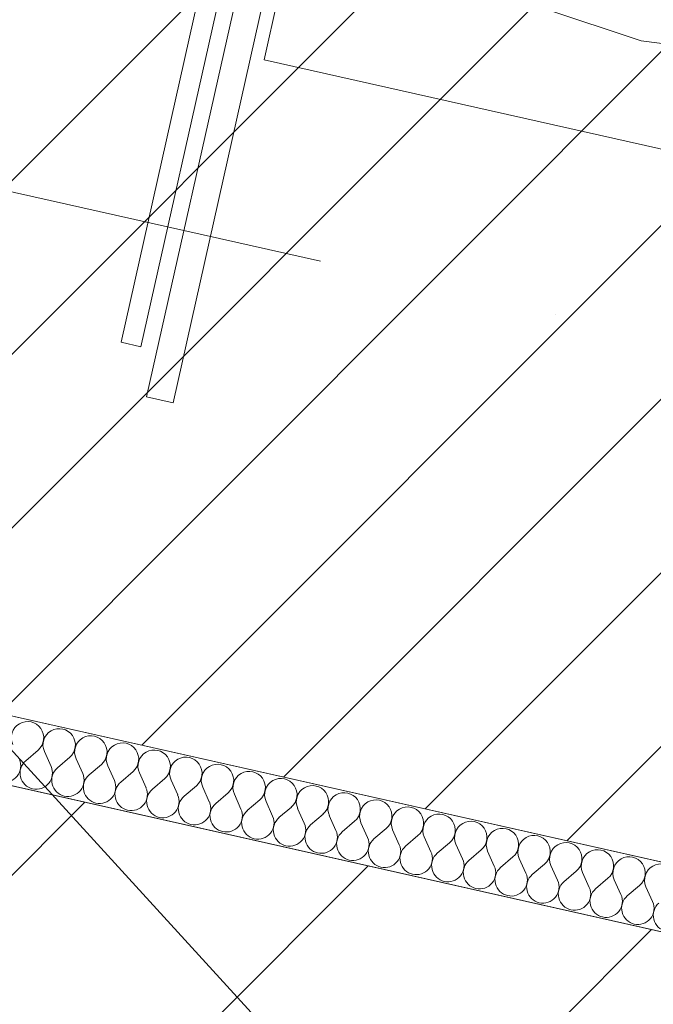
# Model space of a CAD drawing. Header units: millimetres. Extents: x -7213913 to -6930487, y 6129472 to 6353620.
# Tile 146 of 256: x -7191073 to -7190608, y 6174434 to 6175156. Entities that reach past the tile are written whole.
import ezdxf
from ezdxf.enums import TextEntityAlignment as Align

# ---------------------------------------------------------------- set-up
doc = ezdxf.new("R2010")
doc.units = ezdxf.units.MM
doc.header["$MEASUREMENT"] = 0
doc.linetypes.add('Штрихпунктирная', pattern=[670.277762, 352.777767, -176.388884, 0, -141.111112])
for name, color, linetype, lineweight in [('0_Ном._пера__1', 7, 'Continuous', 0), ('0_Ном._пера__120', 7, 'Continuous', 0), ('S - МОП.АР_Ном._пера__2', 8, 'Continuous', 15), ('АР-Стены_Перегородки_межквартирные_200.АР_Ном._пера__1', 7, 'Continuous', 15), ('АР-Чертеж-Оси_Осевые размеры.АР_Ном._пера__120', 7, 'Continuous', 0), ('АР-Чертеж-Размеры.АР_Ном._пера__1', 7, 'Continuous', 0), ('МГН.АР_Ном._пера__120', 7, 'Continuous', 0), ('Паспорта Зон Archicad_Ном._пера__1', 7, 'Continuous', 0)]:
    doc.layers.add(name, color=color, linetype=linetype, lineweight=lineweight)
for name, color, linetype in [('S - МОП.АР', 7, 'Continuous'), ('АР-Стены_Перегородки_межквартирные_200.АР', 7, 'Continuous'), ('АР-Чертеж-Оси_Осевые размеры.АР', 7, 'Continuous'), ('АР-Чертеж-Размеры.АР', 7, 'Continuous'), ('МГН.АР', 7, 'Continuous')]:
    doc.layers.add(name, color=color, linetype=linetype)
doc.styles.add('РЎР“Р•РќР•Р\xa0Р\x98Р\xa0_РЎРўР\x98Р›Р¬_2', font='calibri.ttf')
doc.styles.add('РЎР“Р•РќР•Р\xa0Р\x98Р\xa0_РЎРўР\x98Р›Р¬_3', font='GOST_Common.ttf')
doc.styles.add('РЎР“Р•РќР•Р\xa0Р\x98Р\xa0_РЎРўР\x98Р›Р¬_5', font='GOTHIC.TTF')
doc.dimstyles.new('СГЕНЕРИР_СТИЛЬ__5', dxfattribs={"dimtxt": 200, "dimasz": 142.5, "dimexe": 0.18, "dimexo": 0.0625, "dimgap": 0, "dimtad": 1, "dimdec": 0, "dimzin": 0, "dimdsep": 46, "dimtxsty": 'РЎР“Р•РќР•Р\xa0Р\x98Р\xa0_РЎРўР\x98Р›Р¬_3', "dimblk": 'ARROWHEAD_6', "dimblk1": 'ARROWHEAD_6', "dimblk2": 'ARROWHEAD_6', "dimcen": 0.09, "dimse1": 1, "dimse2": 1, "dimclrd": 7, "dimclre": 7, "dimclrt": 7, "dimazin": 0, "dimtfac": 1, "dimtdec": 4, "dimtmove": 0, "dimatfit": 3, "dimfxl": 1, "dimtolj": 1, "dimtzin": 0, "dimarcsym": 0})

# ---------------------------------------------------------------- blocks, each defined once
blk = doc.blocks.new('Лифтовой холл _ ПБЗ_1_48_1', base_point=(-7188853.33, 6178755.24))
at = {"layer": 'S - МОП.АР_Ном._пера__2', "color": 8, "linetype": 'Continuous', "lineweight": 15, "flags": 128}
blk.add_lwpolyline([(-7192033.86, 6181367.83), (-7192391.05, 6179777.45), (-7190283.55, 6179304.11), (-7191317.83, 6174699.02), (-7187902.9, 6173932.05), (-7186511.43, 6180127.52)], close=True, dxfattribs=at)
at = {"layer": 'Паспорта Зон Archicad_Ном._пера__1', "color": 7, "lineweight": 0, "style": 'РЎР“Р•РќР•Р\xa0Р\x98Р\xa0_РЎРўР\x98Р›Р¬_3'}
blk.add_attdef('ROOM_NUMBER', text='', height=350, rotation=347.34172, dxfattribs=at).set_placement((-7188399.64, 6179289.76), align=Align.MIDDLE_CENTER)
at = {"layer": 'Паспорта Зон Archicad_Ном._пера__1', "color": 7, "lineweight": 0, "style": 'РЎР“Р•РќР•Р\xa0Р\x98Р\xa0_РЎРўР\x98Р›Р¬_2'}
blk.add_attdef('ROOM_AREA', text='', height=200, rotation=347.34172, dxfattribs=at).set_placement((-7188113.8, 6178681.98), align=Align.MIDDLE_RIGHT)
blk = doc.blocks.new('Мужчина в Инвалидном Кресле 23[85]_1', base_point=(-7190820.1, 6175682.7))
at = {"layer": 'МГН.АР_Ном._пера__120', "color": 7, "linetype": 'Continuous', "lineweight": 0}
for p, q in [((-7190921.97, 6175261.13), (-7190998.75, 6174919.3)), ((-7190910.24, 6175244.9), (-7190984.12, 6174916.01)), ((-7190899.78, 6175236.72), (-7190980.08, 6174879.23)), ((-7190880.34, 6175232.02), (-7190960.57, 6174874.85)), ((-7190870.56, 6175229.9), (-7190893.83, 6175126.34)), ((-7190688.59, 6175163.94), (-7190617.25, 6175140.27)), ((-7190617.25, 6175140.27), (-7190557.5, 6175132.46)), ((-7190893.83, 6175126.34), (-7190376.71, 6175010.18)), ((-7190998.75, 6174919.3), (-7190984.12, 6174916.01)), ((-7190980.08, 6174879.23), (-7190960.57, 6174874.85))]:
    blk.add_line(p, q, dxfattribs=at)
blk = doc.blocks.new('Стена_202_1', base_point=(-7193336.24, 6174998.62))
at = {"layer": 'АР-Стены_Перегородки_межквартирные_200.АР', "linetype": 'Continuous', "lineweight": 0, "true_color": 0x000000}
h = blk.add_hatch(dxfattribs=at)
h.set_pattern_fill('БЛОКИ_БЕТОННЫЕ_ЭФФЕКТИВН_78', color=18, style=0, pattern_type=2)
h.set_pattern_definition([(45, (-6566190.34, 6562677.8), (-127.279217, 127.279217), [])])
h.paths.add_polyline_path([(-7193260.58, 6174879.14), (-7186020.2, 6173252.99), (-7185976.38, 6173448.13), (-7193216.75, 6175074.28)])
at = {"layer": 'АР-Стены_Перегородки_межквартирные_200.АР_Ном._пера__1', "color": 7, "linetype": 'Continuous', "lineweight": 15, "flags": 128}
blk.add_lwpolyline([(-7185976.38, 6173448.13), (-7193216.75, 6175074.28)], dxfattribs=at)
blk = doc.blocks.new('*X535', base_point=(-6566190.34, 6562677.79))
at = {"layer": '0_Ном._пера__1', "color": 7, "linetype": 'Continuous', "lineweight": 0}
for p, q in [((-7191059.66, 6174620.29), (-7191068.72, 6174612.57)), ((-7191055.01, 6174619.25), (-7191050.13, 6174608.39)), ((-7191036.43, 6174615.08), (-7191045.49, 6174607.35)), ((-7191031.78, 6174614.03), (-7191026.9, 6174603.17)), ((-7191013.2, 6174609.86), (-7191022.25, 6174602.13)), ((-7191008.55, 6174608.81), (-7191003.67, 6174597.96)), ((-7190989.97, 6174604.64), (-7190999.02, 6174596.91)), ((-7190985.32, 6174603.6), (-7190980.44, 6174592.74)), ((-7190966.74, 6174599.42), (-7190975.79, 6174591.7)), ((-7190962.09, 6174598.38), (-7190957.21, 6174587.52)), ((-7190943.51, 6174594.21), (-7190952.56, 6174586.48)), ((-7190938.86, 6174593.16), (-7190933.98, 6174582.3)), ((-7190920.27, 6174588.99), (-7190929.33, 6174581.26)), ((-7190915.63, 6174587.94), (-7190910.75, 6174577.09)), ((-7190897.04, 6174583.77), (-7190906.1, 6174576.04)), ((-7190892.4, 6174582.73), (-7190887.52, 6174571.87)), ((-7190873.81, 6174578.55), (-7190882.87, 6174570.83)), ((-7190869.17, 6174577.51), (-7190864.28, 6174566.65)), ((-7190850.58, 6174573.34), (-7190859.64, 6174565.61)), ((-7190845.94, 6174572.29), (-7190841.05, 6174561.43)), ((-7190827.35, 6174568.12), (-7190836.41, 6174560.39)), ((-7190822.71, 6174567.07), (-7190817.82, 6174556.22)), ((-7190804.12, 6174562.9), (-7190813.18, 6174555.17)), ((-7190799.47, 6174561.86), (-7190794.59, 6174551)), ((-7190780.89, 6174557.68), (-7190789.95, 6174549.96)), ((-7190776.24, 6174556.64), (-7190771.36, 6174545.78)), ((-7190757.66, 6174552.47), (-7190766.72, 6174544.74)), ((-7190753.01, 6174551.42), (-7190748.13, 6174540.56)), ((-7190734.43, 6174547.25), (-7190743.48, 6174539.52)), ((-7190729.78, 6174546.2), (-7190724.9, 6174535.35)), ((-7190711.2, 6174542.03), (-7190720.25, 6174534.3)), ((-7190706.55, 6174540.99), (-7190701.67, 6174530.13)), ((-7190687.97, 6174536.81), (-7190697.02, 6174529.09)), ((-7190683.32, 6174535.77), (-7190678.44, 6174524.91)), ((-7190664.74, 6174531.6), (-7190673.79, 6174523.87)), ((-7190660.09, 6174530.55), (-7190655.21, 6174519.7)), ((-7190641.5, 6174526.38), (-7190650.56, 6174518.65)), ((-7190636.86, 6174525.34), (-7190631.98, 6174514.48)), ((-7190618.27, 6174521.16), (-7190627.33, 6174513.43)), ((-7190613.63, 6174520.12), (-7190608.75, 6174509.26))]:
    blk.add_line(p, q, dxfattribs=at)
for centre, start, end in [((-7191067.39, 6174629.35), 310.47194, 204.21174), ((-7191044.16, 6174624.13), 310.47194, 204.21174), ((-7191020.93, 6174618.91), 310.47194, 204.21174), ((-7190997.69, 6174613.7), 310.47194, 204.21174), ((-7190974.46, 6174608.48), 310.47194, 204.21174), ((-7191084.22, 6174608.73), 257.34184, 24.21174), ((-7191060.99, 6174603.51), 130.47194, 257.34184), ((-7190951.23, 6174603.26), 310.47194, 204.21174), ((-7191060.99, 6174603.51), 257.34184, 24.21174), ((-7191037.76, 6174598.29), 130.47194, 257.34184), ((-7190928, 6174598.04), 310.47194, 204.21174), ((-7190904.77, 6174592.83), 310.47194, 204.21174), ((-7191037.76, 6174598.29), 257.34184, 24.21174), ((-7191014.53, 6174593.07), 130.47194, 257.34184), ((-7191014.53, 6174593.07), 257.34184, 24.21174), ((-7190991.3, 6174587.86), 130.47194, 257.34184), ((-7190881.54, 6174587.61), 310.47194, 204.21174), ((-7190991.3, 6174587.86), 257.34184, 24.21174), ((-7190968.07, 6174582.64), 130.47194, 257.34184), ((-7190858.31, 6174582.39), 310.47194, 204.21174), ((-7190835.08, 6174577.17), 310.47194, 204.21174), ((-7190968.07, 6174582.64), 257.34184, 24.21174), ((-7190944.83, 6174577.42), 130.47194, 257.34184), ((-7190944.83, 6174577.42), 257.34184, 24.21174), ((-7190811.85, 6174571.96), 310.47194, 204.21174), ((-7190921.6, 6174572.2), 130.47194, 257.34184), ((-7190921.6, 6174572.2), 257.34184, 24.21174), ((-7190898.37, 6174566.99), 130.47194, 257.34184), ((-7190788.62, 6174566.74), 310.47194, 204.21174), ((-7190898.37, 6174566.99), 257.34184, 24.21174), ((-7190875.14, 6174561.77), 130.47194, 257.34184), ((-7190765.39, 6174561.52), 310.47194, 204.21174), ((-7190742.16, 6174556.3), 310.47194, 204.21174), ((-7190875.14, 6174561.77), 257.34184, 24.21174), ((-7190851.91, 6174556.55), 130.47194, 257.34184), ((-7190851.91, 6174556.55), 257.34184, 24.21174), ((-7190828.68, 6174551.34), 130.47194, 257.34184), ((-7190718.92, 6174551.09), 310.47194, 204.21174), ((-7190828.68, 6174551.34), 257.34184, 24.21174), ((-7190805.45, 6174546.12), 130.47194, 257.34184), ((-7190695.69, 6174545.87), 310.47194, 204.21174), ((-7190805.45, 6174546.12), 257.34184, 24.21174), ((-7190782.22, 6174540.9), 130.47194, 257.34184), ((-7190782.22, 6174540.9), 257.34184, 24.21174), ((-7190672.46, 6174540.65), 310.47194, 204.21174), ((-7190649.23, 6174535.43), 310.47194, 204.21174), ((-7190758.99, 6174535.68), 130.47194, 257.34184), ((-7190758.99, 6174535.68), 257.34184, 24.21174), ((-7190735.76, 6174530.47), 130.47194, 257.34184), ((-7190626, 6174530.22), 310.47194, 204.21174), ((-7190735.76, 6174530.47), 257.34184, 24.21174), ((-7190712.53, 6174525.25), 130.47194, 257.34184), ((-7190602.77, 6174525), 310.47194, 204.21174), ((-7190712.53, 6174525.25), 257.34184, 24.21174), ((-7190689.3, 6174520.03), 130.47194, 257.34184), ((-7190689.3, 6174520.03), 257.34184, 24.21174), ((-7190666.06, 6174514.81), 130.47194, 257.34184), ((-7190666.06, 6174514.81), 257.34184, 24.21174), ((-7190642.83, 6174509.6), 130.47194, 257.34184), ((-7190642.83, 6174509.6), 257.34184, 24.21174), ((-7190619.6, 6174504.38), 130.47194, 257.34184), ((-7190619.6, 6174504.38), 257.34184, 24.21174), ((-7190596.37, 6174499.16), 130.47194, 257.34184)]:
    blk.add_arc(centre, 11.9, start, end, dxfattribs=at)
blk = doc.blocks.new('Стена_219_1', base_point=(-7191337.35, 6174703.4))
at = {"layer": '0_Ном._пера__1', "color": 7, "linetype": 'Continuous', "lineweight": 0, "flags": 128}
for points in [[(-7187883.39, 6173927.67), (-7191337.35, 6174703.4)], [(-7191348.3, 6174654.62), (-7187894.34, 6173878.88)]]:
    blk.add_lwpolyline(points, dxfattribs=at)
at = {"color": 7, "lineweight": 0}
blk.add_blockref('*X535', (-6566190.34, 6562677.79), dxfattribs=at)
blk = doc.blocks.new('Полилиния_2_1', base_point=(-7186841.84, 6173131.81))
at = {"layer": '0_Ном._пера__120', "color": 7, "linetype": 'Continuous', "lineweight": 0, "flags": 128}
blk.add_lwpolyline([(-7186841.84, 6173131.81), (-7190461.77, 6173944.83), (-7191342.23, 6174908.05)], dxfattribs=at)
blk = doc.blocks.new('*D1100', base_point=(-6566190.34, 6562677.79))
at = {"layer": 'АР-Чертеж-Размеры.АР_Ном._пера__1', "color": 7, "linetype": 'Continuous', "lineweight": 0, "transparency": 16777216}
for p, q in [((-7191186.65, 6174412.66), (-7191161.99, 6174522.42)), ((-7191129.9, 6174323.04), (-7191243.39, 6174502.27)), ((-7191049.44, 6174381.84), (-7191323.85, 6174443.47)), ((-7191684.02, 6172198.29), (-7191186.65, 6174412.66)), ((-7191740.76, 6172287.9), (-7191627.28, 6172108.68)), ((-7191546.81, 6172167.47), (-7191821.22, 6172229.11)), ((-7191708.67, 6172088.52), (-7191684.02, 6172198.29))]:
    blk.add_line(p, q, dxfattribs=at)
at = {"layer": 'АР-Чертеж-Размеры.АР_Ном._пера__1', "color": 7, "lineweight": 0, "transparency": 16777216, "insert": (-7191544.04, 6173004.03), "char_height": 200, "attachment_point": 7, "rotation": 77.34079, "style": 'РЎР“Р•РќР•Р\xa0Р\x98Р\xa0_РЎРўР\x98Р›Р¬_3'}
blk.add_mtext('\\A1;{\\pql;\\fGOST Common|b0|i0|c204|p0;\\W1.000000;2\xa0270}', dxfattribs=at)
blk = doc.blocks.new('ARROWHEAD_6')
at = {"color": 0, "linetype": 'Continuous', "lineweight": 0}
for p, q in [((-0.5, -0.5), (0.5, 0.5)), ((0, 0), (-1, 0))]:
    blk.add_line(p, q, dxfattribs=at)
blk = doc.blocks.new('*D1101', base_point=(-6566190.34, 6562677.79))
at = {"layer": 'АР-Чертеж-Размеры.АР_Ном._пера__1', "color": 7, "linetype": 'Continuous', "lineweight": 0, "transparency": 16777216}
for p, q in [((-7193619.34, 6173281.8), (-7193680.97, 6173007.38)), ((-7193560.54, 6173201.33), (-7193739.76, 6173087.85)), ((-7193650.15, 6173144.59), (-7193759.92, 6173169.24)), ((-7191308.49, 6172618.67), (-7193650.15, 6173144.59)), ((-7191277.68, 6172755.87), (-7191339.31, 6172481.46)), ((-7191398.1, 6172561.92), (-7191218.88, 6172675.41)), ((-7191198.73, 6172594.01), (-7191308.49, 6172618.67))]:
    blk.add_line(p, q, dxfattribs=at)
at = {"layer": 'АР-Чертеж-Размеры.АР_Ном._пера__1', "color": 7, "lineweight": 0, "transparency": 16777216, "insert": (-7192790.62, 6172992.54), "char_height": 200, "attachment_point": 7, "rotation": 347.34172, "style": 'РЎР“Р•РќР•Р\xa0Р\x98Р\xa0_РЎРўР\x98Р›Р¬_3'}
blk.add_mtext('\\A1;{\\pql;\\fGOST Common|b0|i0|c204|p0;\\W1.000000;2\xa0400}', dxfattribs=at)
blk = doc.blocks.new('Стандартный Маркер Сетки[187]_1', base_point=(-7209178.45, 6179094.59))
at = {"layer": 'АР-Чертеж-Оси_Осевые размеры.АР_Ном._пера__120', "color": 7, "linetype": 'Штрихпунктирная', "lineweight": 0}
blk.add_line((-7208202.75, 6178875.45), (-7184083.84, 6173458.47), dxfattribs=at)
at = {"layer": 'АР-Чертеж-Оси_Осевые размеры.АР_Ном._пера__120', "color": 7, "lineweight": 0, "style": 'РЎР“Р•РќР•Р\xa0Р\x98Р\xa0_РЎРўР\x98Р›Р¬_5'}
blk.add_attdef('AC_MarkerText_1', text='', height=350, rotation=347.34172, dxfattribs=at).set_placement((-7209596.37, 6179385.23), align=Align.TOP_CENTER)
blk = doc.blocks.new('Стандартный Маркер Сетки[212]_1', base_point=(-7209178.45, 6179094.59))
at = {"layer": 'АР-Чертеж-Оси_Осевые размеры.АР_Ном._пера__120', "color": 7, "linetype": 'Штрихпунктирная', "lineweight": 0}
blk.add_line((-7208202.75, 6178875.45), (-7184083.84, 6173458.47), dxfattribs=at)
at = {"layer": 'АР-Чертеж-Оси_Осевые размеры.АР_Ном._пера__120', "color": 7, "lineweight": 0, "style": 'РЎР“Р•РќР•Р\xa0Р\x98Р\xa0_РЎРўР\x98Р›Р¬_5'}
blk.add_attdef('AC_MarkerText_1', text='', height=350, rotation=347.34172, dxfattribs=at).set_placement((-7209596.37, 6179385.23), align=Align.TOP_CENTER)

msp = doc.modelspace()

# ---------------------------------------------------------------- hatches: boundary and pattern name
at = {"layer": 'МГН.АР_Ном._пера__120', "linetype": 'Continuous', "lineweight": 0}
h = msp.add_hatch(dxfattribs=at)
h.set_pattern_fill('FACE_BRICK_0001', style=0, pattern_type=2)
h.set_pattern_definition([(45, (-6566190.34, 6562677.795), (-63.639609, 63.639609), [])])
h.paths.add_polyline_path([(-7191317.83, 6174699.02), (-7190809.35, 6176962.69), (-7189687.36, 6176710.66), (-7190195.77, 6174446.97)])

# ---------------------------------------------------------------- linework, layer by layer
at = {"layer": 'S - МОП.АР', "color": 254, "linetype": 'Continuous', "lineweight": 0, "true_color": 0xdadada, "flags": 128}
msp.add_lwpolyline([(-7192033.86, 6181367.83), (-7192391.05, 6179777.45), (-7190283.55, 6179304.11), (-7191317.83, 6174699.02), (-7187902.9, 6173932.05), (-7186511.43, 6180127.52)], close=True, dxfattribs=at)
at = {"layer": 'МГН.АР_Ном._пера__120', "color": 7, "linetype": 'Continuous', "lineweight": 0, "flags": 128}
msp.add_lwpolyline([(-7191317.83, 6174699.02), (-7190809.35, 6176962.69), (-7189687.36, 6176710.66), (-7190195.77, 6174446.97)], close=True, dxfattribs=at)

# ---------------------------------------------------------------- block references
at = {"color": 7, "linetype": 'Continuous', "lineweight": 0}
msp.add_blockref('Полилиния_2_1', (-7186841.84, 6173131.81), dxfattribs=at)
at = {"color": 7, "lineweight": 0}
msp.add_blockref('Стена_219_1', (-7191337.35, 6174703.4), dxfattribs=at)
at = {"layer": 'S - МОП.АР', "color": 7, "linetype": 'Continuous', "lineweight": 0}
msp.add_blockref('Лифтовой холл _ ПБЗ_1_48_1', (-7188853.33, 6178755.24), dxfattribs=at)
at = {"layer": 'АР-Стены_Перегородки_межквартирные_200.АР', "color": 7, "lineweight": 0}
msp.add_blockref('Стена_202_1', (-7193336.24, 6174998.62), dxfattribs=at)
at = {"layer": 'АР-Чертеж-Оси_Осевые размеры.АР', "color": 8, "linetype": 'Continuous', "lineweight": 15}
for name in ['Стандартный Маркер Сетки[187]_1', 'Стандартный Маркер Сетки[212]_1']:
    msp.add_blockref(name, (-7209178.45, 6179094.59), dxfattribs=at)
at = {"layer": 'МГН.АР', "color": 7, "linetype": 'Continuous', "lineweight": 0}
msp.add_blockref('Мужчина в Инвалидном Кресле 23[85]_1', (-7190820.1, 6175682.7), dxfattribs=at)

# ---------------------------------------------------------------- dimensions: what is measured, and where the dimension line sits
at = {"layer": 'АР-Чертеж-Размеры.АР', "color": 7, "linetype": 'Continuous', "lineweight": 0}
for base, p1, p2, angle, picture, middle, turn in [((-7193650.15, 6173144.59), (-7190919.07, 6174352.55), (-7193260.58, 6174879.14), 167.34172, '*D1101', (-7192433.96, 6173014.93), 347.34172), ((-7191186.65, 6174412.66), (-7191416.44, 6172138.19), (-7190919.07, 6174352.55), 77.34079, '*D1100', (-7191566.42, 6173360.69), 77.34079)]:
    dim = msp.add_linear_dim(base=base, p1=p1, p2=p2, angle=angle, dimstyle='СГЕНЕРИР_СТИЛЬ__5', dxfattribs=at)
    dim.commit()
    dim.dimension.update_dxf_attribs({"geometry": picture, "text_midpoint": middle, "dimtype": 160, "text_rotation": turn})

doc.saveas('drawing.dxf')
